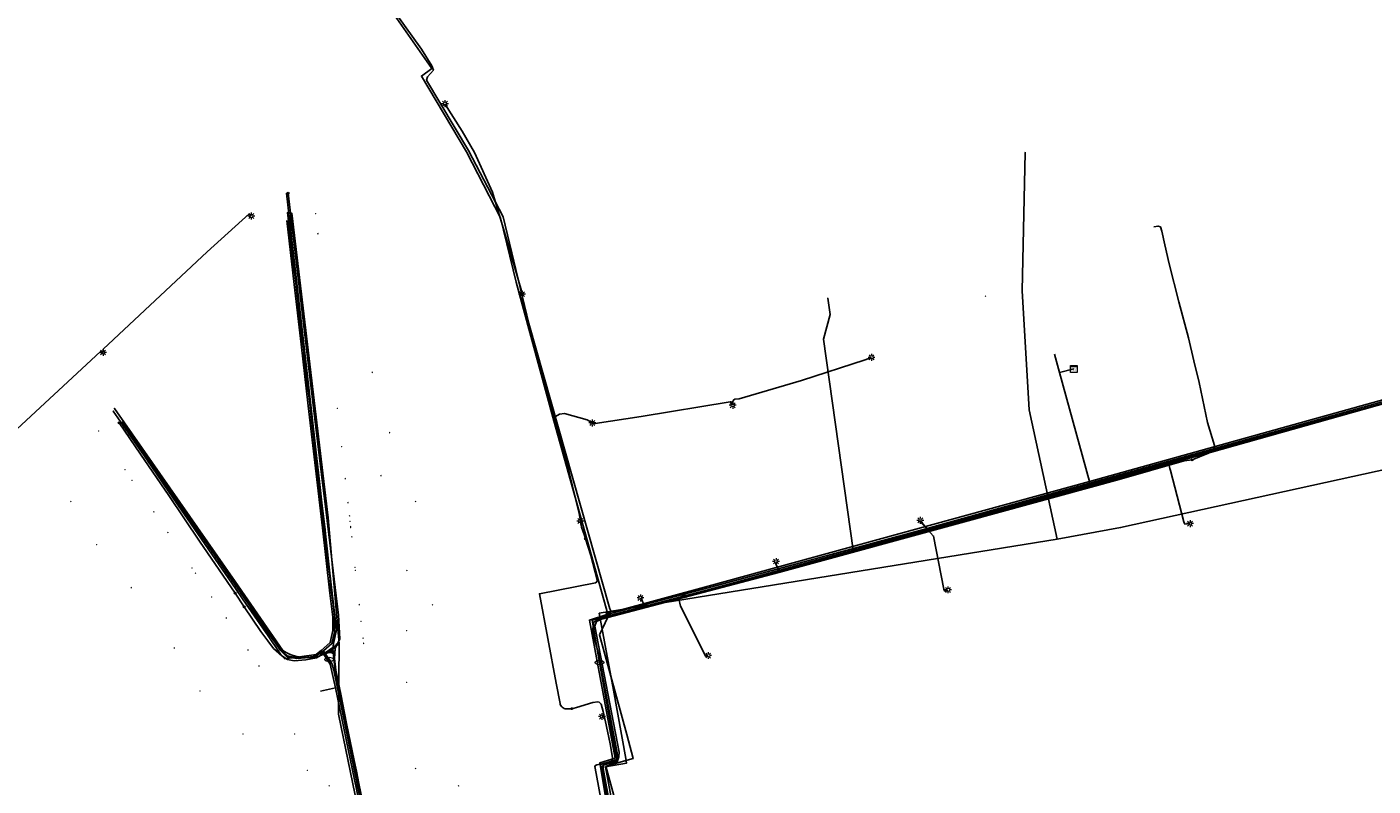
# Model space of a CAD drawing. Header units: metres. Extents: x 174261 to 174838, y 462117 to 462752.
# Tile 4 of 13: x 174346 to 174502, y 462348 to 462436. Entities that reach past the tile are written whole.
import ezdxf
from ezdxf.enums import TextEntityAlignment as Align
from ezdxf.lldxf.tags import DXFTag

# ---------------------------------------------------------------- set-up
doc = ezdxf.new("R2010")
doc.units = ezdxf.units.M
for name, color, linetype in [('B-WE-KL-DATA_KABELBED-G', 153, 'Continuous'), ('B-WE-KL-DATA_MANTELBUIS-G', 153, 'Continuous'), ('B-WE-KL-ET_LS-G', 11, 'KL-LS-N'), ('B-WE-KL-ET_LS_MANTELBUIS-G', 11, 'Continuous'), ('B-WE-KL-ET_LS_OV_LICHTMAST-S', 53, 'Continuous'), ('B-WE-KL-GAS_LD-G', 44, 'KL-GAS-LD-N')]:
    doc.layers.add(name, color=color, linetype=linetype)
doc.layers.add('B-WE-KL-WATER-G', color=5, linetype='KL-WATER-N', true_color=0x0000ff)
doc.styles.add('NLCS-ISO', font='NLCS-ISO.ttf')
doc.styles.get("Standard").update_dxf_attribs({"font": 'isocpeur.ttf'})
tags = doc.linetypes.add('KL-GAS-LD-N', pattern='A,4,-1,[69,NLCS.SHX,S=0.5,R=0,X=0,Y=0],-1,4,-1,["L",Standard,S=1,R=0,X=0.25,Y=-0.5],-2', length=13).pattern_tags.tags
tags[18] = DXFTag(74, 10)
tags = doc.linetypes.add('KL-LS-N', pattern='A,4,-1,[103,NLCS.SHX,S=0.75,R=0,X=0,Y=0],-1,4,-1,["L",Standard,S=1,R=0,X=0,Y=-0.5],-2', length=13).pattern_tags.tags
tags[18] = DXFTag(74, 10)
doc.linetypes.add('KL-WATER-N', pattern='A,7,-0.5,[168,NLCS.SHX,S=0.75,R=0,X=0.75,Y=0],-2', length=9.5)

# ---------------------------------------------------------------- blocks, each defined once
blk = doc.blocks.new('SKL-WTB_HULP_KAST-SO')
at = {"color": 0, "linetype": 'ByBlock', "lineweight": 18}
for points in [[(-2, 2), (2, 2), (2, 1.68), (-2, 1.68)], [(-2, 1.52), (2, 1.52), (2, -2), (-2, -2)]]:
    blk.add_lwpolyline(points, close=True, dxfattribs=at)
at = {"color": 0, "linetype": 'ByBlock', "lineweight": 18, "style": 'NLCS-ISO'}
blk.add_text('kast', height=1.5, dxfattribs=at).set_placement((0, 0), align=Align.MIDDLE_CENTER)
at = {"color": 0, "linetype": 'ByBlock', "lineweight": 18, "style": 'NLCS-ISO', "flags": 1}
for tag, p in [('TYPE', (2.5, 0)), ('OMSCHRIJVING', (2.5, -3)), ('LABEL', (2.5, -1.5))]:
    blk.add_attdef(tag, p, '', height=1, dxfattribs=at)
blk = doc.blocks.new('SKL-WTB_HULP_OVERIG-SO')
at = {"color": 0, "linetype": 'ByBlock', "lineweight": 18}
for points in [[(-0.14, 0.14), (0.14, -0.14)], [(0.14, 0.14), (-0.14, -0.14)]]:
    blk.add_lwpolyline(points, dxfattribs=at)
at = {"color": 0, "linetype": 'ByBlock', "lineweight": 18, "style": 'NLCS-ISO', "flags": 1}
for tag, p in [('TYPE', (1.5, 0)), ('OMSCHRIJVING', (1.5, -3)), ('LABEL', (1.5, -1.5))]:
    blk.add_attdef(tag, p, '', height=1, dxfattribs=at)
blk = doc.blocks.new('SKL-WTB_HULP_T STUK-SO')
at = {"color": 0, "linetype": 'ByBlock', "lineweight": 18}
blk.add_circle((0, 0), 1, dxfattribs=at)
at = {"color": 0, "linetype": 'ByBlock', "lineweight": -2, "style": 'NLCS-ISO'}
blk.add_text('T', height=1, dxfattribs=at).set_placement((0, 0), align=Align.MIDDLE_CENTER)
at = {"color": 0, "linetype": 'ByBlock', "lineweight": 18, "style": 'NLCS-ISO', "flags": 1}
for tag, p in [('TYPE', (1.5, 0)), ('OMSCHRIJVING', (1.5, -3)), ('LABEL', (1.5, -1.5))]:
    blk.add_attdef(tag, p, '', height=1, dxfattribs=at)
blk = doc.blocks.new('SKL-WTB_HULP_MOF-SO')
at = {"linetype": 'ByBlock', "lineweight": 18}
h = blk.add_hatch(color=0, dxfattribs=at)
h.dxf.hatch_style = 1
h.paths.add_polyline_path([(-0.5625, 0, 1), (0.5625, 0, 1)])
at = {"color": 0, "linetype": 'ByBlock', "lineweight": 18}
blk.add_circle((0, 0), 0.5625, dxfattribs=at)
at = {"color": 0, "linetype": 'ByBlock', "lineweight": 18, "style": 'NLCS-ISO', "flags": 1}
for tag, p in [('TYPE', (1.5, 0)), ('OMSCHRIJVING', (1.5, -3)), ('LABEL', (1.5, -1.5))]:
    blk.add_attdef(tag, p, '', height=1, dxfattribs=at)
blk = doc.blocks.new('SKL-ET_OV_LICHTMAST-SO')
at = {"color": 0, "linetype": 'ByBlock', "lineweight": 18}
for points in [[(-1.25, 0), (-2, 0)], [(-1.41, 1.41), (-0.88, 0.88)], [(0, 2), (0, 1.25)], [(0.88, 0.88), (1.41, 1.41)], [(2, 0), (1.25, 0)], [(-1.41, -1.41), (-0.88, -0.88)], [(0, -1.25), (0, -2)], [(0.88, -0.88), (1.41, -1.41)]]:
    blk.add_lwpolyline(points, dxfattribs=at)
blk.add_circle((0, 0), 1, dxfattribs=at)
blk = doc.blocks.new('SKL-WATER_BRANDKRAAN_BRANDPUT-SO')
at = {"color": 0, "linetype": 'ByBlock', "lineweight": 18}
blk.add_ellipse((0, 0), major_axis=(2.5, 0), ratio=0.54, dxfattribs=at)
at = {"color": 0, "linetype": 'ByBlock', "lineweight": 18, "style": 'NLCS-ISO'}
blk.add_text('bk', height=1.5, dxfattribs=at).set_placement((0.16, 0), align=Align.MIDDLE_CENTER)

msp = doc.modelspace()

# ---------------------------------------------------------------- linework, layer by layer
at = {"layer": 'B-WE-KL-DATA_KABELBED-G', "flags": 128}
for points in [[(174382.93, 462445.79), (174391.72, 462433.51), (174392.94, 462431.6), (174393.11, 462431.08), (174392.43, 462430.29), (174392.32, 462429.93), (174397.18, 462421.77), (174401.22, 462414.06), (174404.17, 462401.66), (174413.59, 462368.56), (174413.72, 462368.3)], [(174382.93, 462445.79), (174391.72, 462433.51), (174392.94, 462431.6), (174393.11, 462431.08), (174392.43, 462430.29), (174392.32, 462429.93), (174397.18, 462421.77), (174401.22, 462414.06), (174404.17, 462401.66), (174413.59, 462368.56), (174413.72, 462368.3)], [(174465.53, 462376.64), (174462.29, 462391.65), (174461.46, 462405.46), (174461.81, 462421.53)], [(174376.93, 462406.18), (174376.07, 462413.61)], [(174376.67, 462414.48), (174380.9, 462379.11), (174382.15, 462364.47)], [(174377.73, 462399.28), (174376.93, 462406.18)], [(174469.31, 462383.32), (174534.47, 462401.46), (174535.02, 462401.53)], [(174469.31, 462383.32), (174534.47, 462401.46), (174535.02, 462401.53)], [(174378.56, 462392.1), (174377.73, 462399.28)], [(174465.22, 462398.1), (174465.81, 462395.98)], [(174465.81, 462395.98), (174467.48, 462396.39)], [(174465.81, 462395.98), (174469.31, 462383.32)], [(174356.05, 462391.82), (174370.08, 462371.73), (174375.63, 462363.72), (174376.01, 462363.49), (174376.41, 462363.29), (174376.83, 462363.14), (174377.26, 462363.01), (174377.69, 462362.93), (174378.14, 462362.88), (174378.58, 462362.88), (174379.03, 462362.91), (174379.46, 462362.98), (174379.9, 462363.09), (174380.32, 462363.23), (174380.73, 462363.41), (174381.11, 462363.63), (174381.48, 462363.88), (174381.83, 462364.16), (174382.15, 462364.47)], [(174379.4, 462384.89), (174378.56, 462392.1)], [(174529.62, 462390.49), (174528.11, 462390.09), (174472.91, 462377.98), (174465.53, 462376.64)], [(174357.87, 462389.16), (174362.09, 462383.05)], [(174380.21, 462377.93), (174379.4, 462384.89)], [(174413.72, 462368.3), (174414.05, 462368.21), (174425.02, 462371.16), (174469.31, 462383.32)], [(174413.72, 462368.3), (174414.05, 462368.21), (174425.02, 462371.16), (174469.31, 462383.32)], [(174362.09, 462383.05), (174365.99, 462377.41)], [(174365.99, 462377.41), (174369.79, 462371.92)], [(174381.08, 462370.37), (174380.21, 462377.93)], [(174465.53, 462376.64), (174412.37, 462368.03), (174414.01, 462359.09), (174415.46, 462351.18), (174415.53, 462350.63), (174413.1, 462350.18), (174416.73, 462330.43)], [(174369.79, 462371.92), (174373.71, 462366.24)], [(174381.43, 462366.03), (174381.41, 462367.59), (174381.08, 462370.37)], [(174413.72, 462368.3), (174412.41, 462365.54)], [(174373.71, 462366.24), (174375.42, 462363.76), (174376.15, 462363.08), (174377.44, 462362.82), (174379.18, 462363.02), (174380.07, 462363.7)], [(174380.07, 462363.7), (174381.13, 462364.62), (174381.43, 462366.03)], [(174412.41, 462365.54), (174415.56, 462353.96)], [(174412.41, 462365.54), (174415.56, 462353.96)], [(174381.75, 462359.36), (174381.12, 462362.11), (174380.07, 462363.7)], [(174382.08, 462356.31), (174382.15, 462364.47)], [(174381.75, 462359.36), (174380, 462359)], [(174383.93, 462348.7), (174381.75, 462359.36)], [(174391.64, 462309.88), (174382.08, 462356.31)], [(174415.56, 462353.96), (174416.32, 462351.16), (174413.14, 462350.29), (174417.89, 462332.82), (174427.44, 462335.41), (174449.85, 462339.54)], [(174384.08, 462347.98), (174383.93, 462348.7)], [(174385.54, 462340.88), (174384.08, 462347.98)]]:
    msp.add_lwpolyline(points, dxfattribs=at)
at = {"layer": 'B-WE-KL-DATA_MANTELBUIS-G', "flags": 128}
msp.add_lwpolyline([(174412.41, 462365.54), (174415.56, 462353.96)], dxfattribs=at)
at = {"layer": 'B-WE-KL-ET_LS-G', "flags": 128}
for points in [[(174403.4, 462405.08), (174403.32, 462405.47), (174401.44, 462411.99), (174399.96, 462416.92), (174397.89, 462421.52), (174396.43, 462424.01), (174394.45, 462427.19)], [(174376.22, 462416.79), (174378.81, 462395.14), (174379.66, 462388), (174380.24, 462383.19), (174380.65, 462379.76), (174381.58, 462371.99), (174382.08, 462367.8), (174382.25, 462365.06), (174381.92, 462364.39)], [(174371.95, 462414.15), (174371.69, 462414.41), (174366.85, 462409.99), (174354.75, 462398.68), (174354.74, 462398.31)], [(174481.21, 462385.83), (174483.13, 462386.6), (174483.75, 462387.09), (174483.83, 462387.51), (174482.99, 462390.18), (174482.02, 462394.81), (174481.41, 462397.33), (174480.79, 462400.01), (174479.66, 462404.19), (174478.55, 462408.58), (174478.04, 462410.8), (174477.69, 462412.4), (174477.53, 462412.88), (174477.27, 462412.98), (174476.77, 462412.88)], [(174403.4, 462405.08), (174403.41, 462404.26), (174404.66, 462399.52), (174406.77, 462391.98), (174407.16, 462390.59)], [(174438.91, 462404.62), (174439.18, 462402.71), (174438.42, 462399.86), (174441.86, 462375.37), (174442, 462375.4), (174442.03, 462375.26)], [(174535.17, 462400.91), (174533.99, 462400.6), (174530.55, 462399.7), (174509.45, 462394.03), (174509.44, 462394.03), (174483.48, 462386.74), (174478.51, 462385.36), (174477.72, 462385.14), (174471.38, 462383.37), (174450.63, 462377.6), (174450.3, 462377.51), (174442.03, 462375.26), (174433.25, 462372.88), (174425.14, 462370.68), (174422.41, 462369.98), (174417.73, 462368.78), (174413.34, 462367.66), (174412.42, 462367.44), (174411.74, 462367), (174411.59, 462365.96), (174412.27, 462363.3), (174414.54, 462351.38), (174414.41, 462350.88), (174412.93, 462350.63), (174412.61, 462350.01), (174416.24, 462330.87), (174417.32, 462324.92), (174418.67, 462317.51), (174418.88, 462316.25), (174416.64, 462314.2), (174405.84, 462311.84), (174403.05, 462311.17), (174402.06, 462310.93)], [(174333.98, 462379.8), (174334.03, 462380.06), (174337.49, 462382.82), (174343.63, 462388.38), (174354.46, 462398.42), (174354.74, 462398.31)], [(174427.86, 462392.18), (174427.88, 462392.43), (174427.89, 462392.6), (174427.91, 462392.7), (174427.95, 462392.78), (174428.1, 462392.87), (174428.6, 462392.92), (174435.84, 462395.05), (174443.24, 462397.45), (174443.98, 462397.74)], [(174407.16, 462390.59), (174407.29, 462390.88), (174407.76, 462391.16), (174408.33, 462391.21), (174410.96, 462390.5), (174411.55, 462390.13)], [(174411.55, 462390.13), (174411.88, 462390.06), (174417.24, 462390.86), (174427.58, 462392.58), (174427.71, 462392.56), (174427.8, 462392.44), (174427.81, 462392.31), (174427.86, 462392.18)], [(174356.62, 462390.13), (174359.08, 462386.5), (174362.36, 462381.69), (174365.95, 462376.41), (174370.07, 462370.35)], [(174407.16, 462390.59), (174408.5, 462385.94), (174410.03, 462379.6), (174410.17, 462378.74)], [(174403.74, 462311.14), (174405.89, 462311.65), (174416.73, 462314.01), (174419.1, 462316.2), (174418.85, 462317.57), (174416.37, 462330.94), (174413.55, 462345.97), (174412.82, 462350), (174412.88, 462350.43), (174414.46, 462350.78), (174414.65, 462351.37), (174414.66, 462351.91), (174411.86, 462366.52), (174412.06, 462367.06), (174412.63, 462367.34), (174433.22, 462372.77), (174455.21, 462378.77), (174472.73, 462383.54), (174480.29, 462385.72), (174481.21, 462385.83)], [(174478.51, 462385.36), (174478.63, 462384.84), (174478.71, 462384.61), (174480.24, 462378.63), (174480.37, 462378.39), (174480.97, 462378.44)], [(174410.77, 462376.66), (174410.6, 462377.16), (174410.29, 462378.01), (174410.17, 462378.74)], [(174450.63, 462377.6), (174450.54, 462377.71), (174450.24, 462378.1), (174449.64, 462378.81)], [(174449.64, 462378.81), (174449.65, 462378.65), (174450.04, 462378.21), (174451.18, 462376.98), (174452.37, 462370.83), (174452.44, 462370.63), (174452.61, 462370.6), (174452.86, 462370.75)], [(174410.77, 462376.66), (174411.39, 462374.75), (174412.13, 462371.91), (174412.07, 462371.66), (174411.93, 462371.58), (174405.42, 462370.29), (174407.35, 462359.92), (174407.81, 462357.56), (174407.84, 462357.43), (174407.9, 462357.31), (174407.97, 462357.2), (174408.07, 462357.11), (174408.17, 462357.03), (174408.29, 462356.98), (174408.41, 462356.94), (174408.53, 462356.94), (174409.19, 462356.95)], [(174433.25, 462372.88), (174433.21, 462373.04), (174432.88, 462373.78), (174432.9, 462374.04)], [(174370.07, 462370.35), (174371.14, 462368.78)], [(174417.73, 462368.78), (174417.58, 462369.08), (174417.52, 462369.18), (174417.44, 462369.33), (174417.4, 462369.4), (174417.32, 462369.53), (174417.15, 462369.81)], [(174422.41, 462369.98), (174422.37, 462370.13), (174422.33, 462370.12), (174421.66, 462369.87), (174421.62, 462369.72), (174421.78, 462368.86), (174424.56, 462363.38), (174424.72, 462363.05), (174424.82, 462363.02), (174425.01, 462363.12)], [(174371.14, 462368.78), (174373.08, 462365.93), (174373.89, 462364.84), (174374.55, 462363.94), (174375.5, 462363.1), (174376.16, 462362.67), (174376.94, 462362.49), (174378.3, 462362.63), (174379.52, 462362.87), (174380.66, 462363.53), (174381.92, 462364.39)], [(174381.92, 462364.39), (174381.69, 462363.92), (174381.6, 462362.78), (174381.77, 462361.43), (174382.38, 462358.44), (174382.79, 462356.41), (174383.03, 462355.23), (174383.92, 462350.92), (174384.17, 462349.69), (174384.37, 462348.69), (174384.38, 462348.65), (174384.46, 462348.28), (174384.68, 462347.16), (174384.97, 462345.75), (174384.99, 462345.64), (174385.27, 462344.3), (174385.47, 462343.31), (174385.73, 462342.03), (174385.79, 462341.73), (174385.82, 462341.62), (174386.22, 462339.64), (174386.46, 462338.47), (174386.74, 462337.11), (174387.03, 462335.66), (174387.08, 462335.45), (174387.18, 462334.95), (174387.52, 462333.31), (174387.6, 462332.9), (174388.17, 462330.12), (174388.58, 462328.08), (174388.88, 462326.63), (174389.5, 462323.58), (174389.87, 462321.79), (174391.63, 462313.17), (174393.24, 462305.28), (174393.74, 462302.84), (174394.51, 462298.02), (174395.42, 462298.01), (174416.74, 462299.96), (174417.53, 462296.74), (174420.61, 462279.67), (174424.23, 462259.64)], [(174409.19, 462356.95), (174409.73, 462357.08), (174411.62, 462357.66), (174412.18, 462357.75), (174412.35, 462357.71), (174412.6, 462357.47), (174412.83, 462356.62), (174412.88, 462356.27), (174412.88, 462356.16), (174412.84, 462356.1), (174412.77, 462356.08), (174412.68, 462356.04)], [(174413.71, 462340.14), (174413.04, 462343.74), (174412, 462349.44), (174411.85, 462350.23), (174411.91, 462350.35), (174412.08, 462350.43), (174413.24, 462350.67), (174413.69, 462350.78), (174413.83, 462350.86), (174413.89, 462351.07), (174413.89, 462351.28), (174413.62, 462352.85), (174413.06, 462355.63), (174412.98, 462355.93), (174412.86, 462356), (174412.77, 462356.01), (174412.68, 462356.04)]]:
    msp.add_lwpolyline(points, dxfattribs=at)
at = {"layer": 'B-WE-KL-ET_LS_MANTELBUIS-G', "flags": 128}
for points in [[(174478.71, 462384.61), (174480.24, 462378.63)], [(174451.18, 462376.98), (174452.37, 462370.83)], [(174421.78, 462368.86), (174424.56, 462363.38)]]:
    msp.add_lwpolyline(points, dxfattribs=at)
at = {"layer": 'B-WE-KL-GAS_LD-G', "flags": 128}
for points in [[(174413.36, 462367.93), (174407.07, 462390.37), (174402.71, 462406.48), (174400.88, 462413.95), (174396.94, 462421.6), (174391.71, 462430.4), (174392.91, 462431.27), (174382.07, 462446.81), (174382.52, 462448.96)], [(174376.06, 462416.8), (174376.37, 462414.09), (174376.38, 462414.08), (174376.38, 462414.07), (174376.64, 462411.74), (174376.64, 462411.73), (174378.95, 462391.48), (174379.46, 462387.02), (174379.88, 462383.31), (174380.2, 462380.52), (174380.37, 462379), (174380.45, 462378.36), (174380.52, 462377.74), (174380.53, 462377.63), (174380.65, 462376.57), (174381.05, 462373.04), (174381.09, 462372.68), (174381.55, 462368.7), (174381.77, 462366.76), (174381.85, 462366.06), (174381.79, 462365.8), (174381.67, 462365.22), (174381.52, 462364.52), (174381.43, 462363.86), (174381.47, 462363.5)], [(174413.36, 462367.93), (174425.02, 462370.98), (174450.28, 462377.83), (174463.87, 462381.61), (174483.39, 462387.05), (174509.43, 462394.26), (174534.38, 462401.33), (174534.67, 462401.41)], [(174381.47, 462363.5), (174375.85, 462362.75), (174375.44, 462363.16), (174375.19, 462363.53), (174373.91, 462365.39), (174371.37, 462369.08), (174369.69, 462371.52), (174367.79, 462374.28), (174367.38, 462374.88), (174364.55, 462378.99), (174362.9, 462381.39), (174360.39, 462385.04), (174359.55, 462386.26), (174356.47, 462390.73), (174355.93, 462391.51)], [(174413.36, 462367.93), (174411.23, 462367.24), (174414.21, 462351.21), (174412.44, 462350.68), (174415.74, 462331.1), (174415.83, 462330.58), (174418.57, 462316.29), (174416.83, 462314.09), (174395.54, 462309.79), (174396.37, 462305.82), (174397.44, 462299.47), (174397.7, 462297.35), (174396.3, 462297.27), (174394.58, 462297.22)], [(174381.47, 462363.5), (174381.7, 462361.38), (174393.66, 462302.86), (174394.58, 462297.22)]]:
    msp.add_lwpolyline(points, dxfattribs=at)
at = {"layer": 'B-WE-KL-WATER-G', "flags": 128}
for points in [[(174380.33, 462363.66), (174381.31, 462364.51), (174381.63, 462365.85), (174381.61, 462367.61), (174381.41, 462369.3), (174381.21, 462371), (174381.06, 462372.33), (174380.9, 462373.68), (174380.66, 462375.75), (174380.51, 462377.07), (174380.3, 462378.88), (174380.04, 462381.08), (174379.77, 462383.45), (174379.49, 462385.82), (174379.22, 462388.21), (174378.95, 462390.48), (174378.7, 462392.68), (174378.42, 462395.03), (174378.14, 462397.45), (174378, 462398.72), (174377.8, 462400.39), (174377.64, 462401.79), (174377.44, 462403.56), (174377.24, 462405.26), (174377.07, 462406.69), (174376.9, 462408.19), (174376.59, 462410.86), (174376.35, 462412.89), (174376.16, 462414.54)], [(174535.06, 462401.16), (174534.62, 462401.03), (174509.47, 462394.1), (174483.42, 462386.88), (174450.32, 462377.69), (174437.73, 462374.24), (174425.11, 462370.78)], [(174356.99, 462390.26), (174357.55, 462389.45), (174358.75, 462387.72), (174359.94, 462385.99), (174361.18, 462384.2), (174362.5, 462382.29), (174364.55, 462379.32), (174366.55, 462376.42), (174368.53, 462373.56), (174371.55, 462369.19), (174372.23, 462368.2), (174373.08, 462366.97), (174374.12, 462365.47), (174374.67, 462364.67), (174375.34, 462363.7), (174376.1, 462362.98), (174377.24, 462362.76), (174379.21, 462362.92), (174380.33, 462363.66)], [(174425.11, 462370.78), (174424.69, 462370.68), (174413.38, 462367.73), (174411.53, 462367.21), (174412.4, 462362.31)], [(174380.33, 462363.66), (174380.83, 462362.91)], [(174380.83, 462362.91), (174381, 462362.66)], [(174381, 462362.66), (174381.3, 462362.2), (174381.53, 462361.41), (174387.54, 462332.12), (174393.54, 462302.84), (174393.88, 462298.94)], [(174412.4, 462362.31), (174414.41, 462351.05), (174412.49, 462350.48), (174414.55, 462339.33), (174414.97, 462337.05), (174416.1, 462330.9), (174418.71, 462316.21), (174416.9, 462313.93), (174395.96, 462309.66), (174396.65, 462305.79), (174397.61, 462299.51), (174397.86, 462297.69), (174398.01, 462297.13)]]:
    msp.add_lwpolyline(points, dxfattribs=at)

# ---------------------------------------------------------------- block references
at = {"layer": 'B-WE-KL-DATA_KABELBED-G', "xscale": 0.2, "yscale": 0.2, "zscale": 0.2}
for name, p in [('SKL-WTB_HULP_OVERIG-SO', (174461.81, 462421.53)), ('SKL-WTB_HULP_OVERIG-SO', (174376.67, 462414.48)), ('SKL-WTB_HULP_KAST-SO', (174467.48, 462396.39)), ('SKL-WTB_HULP_OVERIG-SO', (174356.05, 462391.82)), ('SKL-WTB_HULP_OVERIG-SO', (174465.53, 462376.64)), ('SKL-WTB_HULP_OVERIG-SO', (174465.53, 462376.64)), ('SKL-WTB_HULP_OVERIG-SO', (174465.53, 462376.64)), ('SKL-WTB_HULP_OVERIG-SO', (174382.15, 462364.47)), ('SKL-WTB_HULP_OVERIG-SO', (174382.15, 462364.47)), ('SKL-WTB_HULP_OVERIG-SO', (174382.15, 462364.47)), ('SKL-WTB_HULP_OVERIG-SO', (174382.08, 462356.31)), ('SKL-WTB_HULP_OVERIG-SO', (174382.08, 462356.31))]:
    msp.add_blockref(name, p, dxfattribs=at)
at = {"layer": 'B-WE-KL-ET_LS-G', "xscale": 0.2, "yscale": 0.2, "zscale": 0.2}
for name, p in [('SKL-WTB_HULP_MOF-SO', (174376.22, 462416.79)), ('SKL-WTB_HULP_OVERIG-SO', (174438.91, 462404.62)), ('SKL-WTB_HULP_OVERIG-SO', (174438.91, 462404.62)), ('SKL-WTB_HULP_OVERIG-SO', (174386, 462396)), ('SKL-WTB_HULP_MOF-SO', (174356.62, 462390.13)), ('SKL-WTB_HULP_MOF-SO', (174407.16, 462390.59)), ('SKL-WTB_HULP_OVERIG-SO', (174388, 462389)), ('SKL-WTB_HULP_MOF-SO', (174477.72, 462385.14)), ('SKL-WTB_HULP_MOF-SO', (174478.51, 462385.36)), ('SKL-WTB_HULP_MOF-SO', (174481.21, 462385.83)), ('SKL-WTB_HULP_OVERIG-SO', (174387, 462384)), ('SKL-WTB_HULP_OVERIG-SO', (174351, 462381)), ('SKL-WTB_HULP_OVERIG-SO', (174391, 462381)), ('SKL-WTB_HULP_MOF-SO', (174450.63, 462377.6)), ('SKL-WTB_HULP_OVERIG-SO', (174354, 462376)), ('SKL-WTB_HULP_MOF-SO', (174410.77, 462376.66)), ('SKL-WTB_HULP_MOF-SO', (174442.03, 462375.26)), ('SKL-WTB_HULP_OVERIG-SO', (174390, 462373)), ('SKL-WTB_HULP_MOF-SO', (174433.25, 462372.88)), ('SKL-WTB_HULP_OVERIG-SO', (174358, 462371)), ('SKL-WTB_HULP_MOF-SO', (174370.07, 462370.35)), ('SKL-WTB_HULP_MOF-SO', (174422.41, 462369.98)), ('SKL-WTB_HULP_MOF-SO', (174371.14, 462368.78)), ('SKL-WTB_HULP_OVERIG-SO', (174393, 462369)), ('SKL-WTB_HULP_MOF-SO', (174417.73, 462368.78)), ('SKL-WTB_HULP_MOF-SO', (174381.92, 462364.39)), ('SKL-WTB_HULP_OVERIG-SO', (174390, 462366)), ('SKL-WTB_HULP_OVERIG-SO', (174363, 462364)), ('SKL-WTB_HULP_OVERIG-SO', (174390, 462360)), ('SKL-WTB_HULP_OVERIG-SO', (174366, 462359)), ('SKL-WTB_HULP_MOF-SO', (174409.19, 462356.95)), ('SKL-WTB_HULP_OVERIG-SO', (174371, 462354)), ('SKL-WTB_HULP_OVERIG-SO', (174377, 462354)), ('SKL-WTB_HULP_OVERIG-SO', (174378.47, 462349.8)), ('SKL-WTB_HULP_OVERIG-SO', (174391, 462350)), ('SKL-WTB_HULP_OVERIG-SO', (174381, 462348)), ('SKL-WTB_HULP_OVERIG-SO', (174396, 462348))]:
    msp.add_blockref(name, p, dxfattribs=at)
at = {"layer": 'B-WE-KL-ET_LS_OV_LICHTMAST-S', "xscale": 0.2, "yscale": 0.2, "zscale": 0.2}
for p in [(174394.45, 462427.19), (174371.95, 462414.15), (174403.4, 462405.08), (174354.74, 462398.31), (174443.98, 462397.74), (174427.86, 462392.18), (174411.55, 462390.13), (174410.17, 462378.74), (174449.64, 462378.81), (174480.97, 462378.44), (174432.9, 462374.04), (174452.86, 462370.75), (174417.15, 462369.81), (174425.01, 462363.12), (174412.68, 462356.04)]:
    msp.add_blockref('SKL-ET_OV_LICHTMAST-SO', p, dxfattribs=at)
at = {"layer": 'B-WE-KL-GAS_LD-G', "xscale": 0.2, "yscale": 0.2, "zscale": 0.2}
for name, p in [('SKL-WTB_HULP_OVERIG-SO', (174376.06, 462416.8)), ('SKL-WTB_HULP_OVERIG-SO', (174379.43, 462414.43)), ('SKL-WTB_HULP_OVERIG-SO', (174379.43, 462414.43)), ('SKL-WTB_HULP_OVERIG-SO', (174379.43, 462414.43)), ('SKL-WTB_HULP_OVERIG-SO', (174379.43, 462414.43)), ('SKL-WTB_HULP_OVERIG-SO', (174379.43, 462414.42)), ('SKL-WTB_HULP_OVERIG-SO', (174379.43, 462414.42)), ('SKL-WTB_HULP_OVERIG-SO', (174379.43, 462414.42)), ('SKL-WTB_HULP_OVERIG-SO', (174379.43, 462414.42)), ('SKL-WTB_HULP_OVERIG-SO', (174379.43, 462414.42)), ('SKL-WTB_HULP_OVERIG-SO', (174379.43, 462414.42)), ('SKL-WTB_HULP_OVERIG-SO', (174379.69, 462412.09)), ('SKL-WTB_HULP_OVERIG-SO', (174379.69, 462412.08)), ('SKL-WTB_HULP_OVERIG-SO', (174379.69, 462412.08)), ('SKL-WTB_HULP_OVERIG-SO', (174379.69, 462412.08)), ('SKL-WTB_HULP_OVERIG-SO', (174457.21, 462404.84)), ('SKL-WTB_HULP_OVERIG-SO', (174355.93, 462391.51)), ('SKL-WTB_HULP_OVERIG-SO', (174381.95, 462391.82)), ('SKL-WTB_HULP_OVERIG-SO', (174354.22, 462389.18)), ('SKL-WTB_HULP_OVERIG-SO', (174382.44, 462387.36)), ('SKL-WTB_HULP_OVERIG-SO', (174357.28, 462384.69)), ('SKL-WTB_HULP_OVERIG-SO', (174358.11, 462383.47)), ('SKL-WTB_HULP_OVERIG-SO', (174382.86, 462383.65)), ('SKL-WTB_HULP_OVERIG-SO', (174383.17, 462380.86)), ('SKL-WTB_HULP_OVERIG-SO', (174360.61, 462379.81)), ('SKL-WTB_HULP_OVERIG-SO', (174383.33, 462379.34)), ('SKL-WTB_HULP_OVERIG-SO', (174383.41, 462378.7)), ('SKL-WTB_HULP_OVERIG-SO', (174362.25, 462377.41)), ('SKL-WTB_HULP_OVERIG-SO', (174383.48, 462378.08)), ('SKL-WTB_HULP_OVERIG-SO', (174383.49, 462377.97)), ('SKL-WTB_HULP_OVERIG-SO', (174383.61, 462376.91)), ('SKL-WTB_HULP_OVERIG-SO', (174365.06, 462373.29)), ('SKL-WTB_HULP_OVERIG-SO', (174365.47, 462372.68)), ('SKL-WTB_HULP_OVERIG-SO', (174384, 462373.37)), ('SKL-WTB_HULP_OVERIG-SO', (174384.04, 462373.02)), ('SKL-WTB_HULP_OVERIG-SO', (174367.36, 462369.92)), ('SKL-WTB_HULP_OVERIG-SO', (174384.48, 462369.03)), ('SKL-WTB_HULP_T STUK-SO', (174413.36, 462367.93)), ('SKL-WTB_HULP_OVERIG-SO', (174369.03, 462367.47)), ('SKL-WTB_HULP_OVERIG-SO', (174384.7, 462367.09)), ('SKL-WTB_HULP_OVERIG-SO', (174384.92, 462365.14)), ('SKL-WTB_HULP_OVERIG-SO', (174384.98, 462364.53)), ('SKL-WTB_HULP_OVERIG-SO', (174371.56, 462363.77)), ('SKL-WTB_HULP_T STUK-SO', (174381.47, 462363.5)), ('SKL-WTB_HULP_OVERIG-SO', (174372.83, 462361.9))]:
    msp.add_blockref(name, p, dxfattribs=at)
at = {"layer": 'B-WE-KL-WATER-G', "xscale": 0.2, "yscale": 0.2, "zscale": 0.2}
for name, p in [('SKL-WTB_HULP_OVERIG-SO', (174376.16, 462414.54)), ('SKL-WTB_HULP_OVERIG-SO', (174376.35, 462412.89)), ('SKL-WTB_HULP_OVERIG-SO', (174376.59, 462410.86)), ('SKL-WTB_HULP_OVERIG-SO', (174376.9, 462408.19)), ('SKL-WTB_HULP_OVERIG-SO', (174377.07, 462406.69)), ('SKL-WTB_HULP_OVERIG-SO', (174377.24, 462405.26)), ('SKL-WTB_HULP_OVERIG-SO', (174377.44, 462403.56)), ('SKL-WTB_HULP_OVERIG-SO', (174377.64, 462401.79)), ('SKL-WTB_HULP_OVERIG-SO', (174377.8, 462400.39)), ('SKL-WTB_HULP_OVERIG-SO', (174378, 462398.72)), ('SKL-WTB_HULP_OVERIG-SO', (174378.14, 462397.45)), ('SKL-WTB_HULP_OVERIG-SO', (174378.42, 462395.03)), ('SKL-WTB_HULP_OVERIG-SO', (174378.7, 462392.68)), ('SKL-WTB_HULP_OVERIG-SO', (174356.99, 462390.26)), ('SKL-WTB_HULP_OVERIG-SO', (174378.95, 462390.48)), ('SKL-WTB_HULP_OVERIG-SO', (174379.22, 462388.21)), ('SKL-WTB_HULP_OVERIG-SO', (174358.75, 462387.72)), ('SKL-WTB_HULP_OVERIG-SO', (174359.94, 462385.99)), ('SKL-WTB_HULP_OVERIG-SO', (174379.49, 462385.82)), ('SKL-WTB_HULP_OVERIG-SO', (174361.18, 462384.2)), ('SKL-WTB_HULP_OVERIG-SO', (174379.77, 462383.45)), ('SKL-WTB_HULP_OVERIG-SO', (174362.5, 462382.29)), ('SKL-WTB_HULP_OVERIG-SO', (174380.04, 462381.08)), ('SKL-WTB_HULP_OVERIG-SO', (174364.55, 462379.32)), ('SKL-WTB_HULP_OVERIG-SO', (174380.3, 462378.88)), ('SKL-WTB_HULP_OVERIG-SO', (174380.51, 462377.07)), ('SKL-WTB_HULP_OVERIG-SO', (174366.55, 462376.42)), ('SKL-WTB_HULP_OVERIG-SO', (174380.66, 462375.75)), ('SKL-WTB_HULP_OVERIG-SO', (174437.73, 462374.24)), ('SKL-WTB_HULP_OVERIG-SO', (174368.53, 462373.56)), ('SKL-WTB_HULP_OVERIG-SO', (174380.9, 462373.68)), ('SKL-WTB_HULP_OVERIG-SO', (174381.06, 462372.33)), ('SKL-WTB_HULP_OVERIG-SO', (174381.21, 462371)), ('SKL-WTB_HULP_OVERIG-SO', (174425.11, 462370.78)), ('SKL-WTB_HULP_OVERIG-SO', (174371.55, 462369.19)), ('SKL-WTB_HULP_OVERIG-SO', (174381.41, 462369.3)), ('SKL-WTB_HULP_OVERIG-SO', (174381.61, 462367.61)), ('SKL-WTB_HULP_OVERIG-SO', (174374.67, 462364.67)), ('SKL-WTB_HULP_OVERIG-SO', (174381.63, 462365.85)), ('SKL-WATER_BRANDKRAAN_BRANDPUT-SO', (174381, 462362.66)), ('SKL-WTB_HULP_OVERIG-SO', (174380.83, 462362.91)), ('SKL-WATER_BRANDKRAAN_BRANDPUT-SO', (174412.4, 462362.31))]:
    msp.add_blockref(name, p, dxfattribs=at)

doc.saveas('drawing.dxf')
